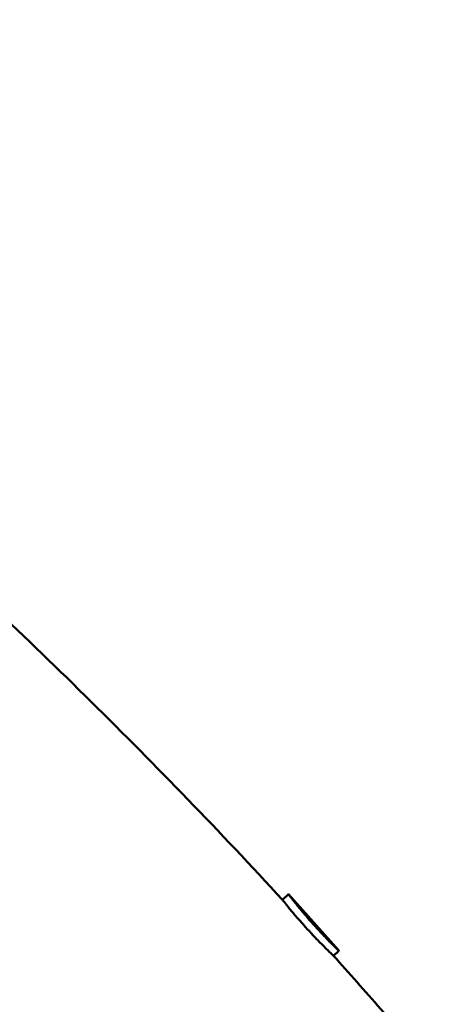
# Model space of a CAD drawing. Header units: millimetres. Extents: x 0 to 6049, y -120 to 1682.
# Tile 19 of 191: x 667 to 676, y 534 to 554. Entities that reach past the tile are written whole.
import ezdxf

# ---------------------------------------------------------------- set-up
doc = ezdxf.new("R2010")
doc.units = ezdxf.units.MM
doc.header["$LTSCALE"] = 2
doc.layers.add('Sichtbar (ISO)', color=7, linetype='Continuous', lineweight=50)

msp = doc.modelspace()

# ---------------------------------------------------------------- linework, layer by layer
at = {"layer": 'Sichtbar (ISO)'}
for p, q in [((672.493, 536.336), (672.614, 536.444)), ((672.614, 536.443), (673.61, 535.326)), ((673.502, 535.226), (673.612, 535.324))]:
    msp.add_line(p, q, dxfattribs=at)
for points, knots in [([(672.493, 536.336), (671.259, 537.676), (669.994, 538.986), (667.414, 541.538), (666.098, 542.781), (663.423, 545.193), (662.065, 546.362), (659.316, 548.621), (657.926, 549.712), (655.124, 551.811), (653.712, 552.819), (652.295, 553.786)], [6.288174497, 6.288174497, 6.288174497, 6.288174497, 6.288756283, 6.288756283, 6.289338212, 6.289338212, 6.289920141, 6.289920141, 6.290502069, 6.290502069, 6.291083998, 6.291083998, 6.291083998, 6.291083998]), ([(673.502, 535.226), (673.501, 535.226), (673.488, 535.238), (673.439, 535.285), (673.403, 535.319), (673.313, 535.409), (673.258, 535.464), (673.152, 535.574), (673.103, 535.625), (673.008, 535.728), (672.963, 535.778), (672.87, 535.882), (672.824, 535.935), (672.726, 536.048), (672.677, 536.106), (672.59, 536.212), (672.555, 536.256), (672.506, 536.318), (672.493, 536.335), (672.493, 536.336)], [-0.235378, -0.235378, -0.235378, -0.235378, -0.2072376, -0.2072376, -0.1794509, -0.1794509, -0.1508662, -0.1508662, -0.1286415, -0.1286415, -0.1084036, -0.1084036, -0.0866445, -0.0866445, -0.0595028, -0.0595028, -0.0297569, -0.0297569, 0, 0, 0, 0]), ([(673.612, 535.324), (673.612, 535.323), (673.599, 535.335), (673.545, 535.386), (673.505, 535.426), (673.412, 535.52), (673.354, 535.579), (673.227, 535.713), (673.16, 535.787), (673.097, 535.857), (673.034, 535.928), (672.968, 536.004), (672.849, 536.146), (672.795, 536.212), (672.71, 536.317), (672.674, 536.364), (672.626, 536.426), (672.614, 536.442), (672.613, 536.444), (672.614, 536.444), (672.614, 536.443)], [0.3391309, 0.3391309, 0.3391309, 0.3391309, 0.3673918, 0.3673918, 0.3956527, 0.3956527, 0.4239136, 0.4239136, 0.4521745, 0.4521745, 0.4521745, 0.4804355, 0.4804355, 0.5086964, 0.5086964, 0.5369573, 0.5369573, 0.5652182, 0.5652182, 0.5704268, 0.5704268, 0.5704268, 0.5704268]), ([(675.818, 532.567), (675.666, 532.747), (675.514, 532.926), (675.208, 533.283), (675.054, 533.462), (674.746, 533.817), (674.592, 533.995), (674.282, 534.349), (674.126, 534.525), (673.815, 534.877), (673.658, 535.052), (673.502, 535.226)], [6.2876393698, 6.2876393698, 6.2876393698, 6.2876393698, 6.2877145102, 6.2877145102, 6.2877896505, 6.2877896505, 6.2878647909, 6.2878647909, 6.2879399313, 6.2879399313, 6.2880148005, 6.2880148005, 6.2880148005, 6.2880148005])]:
    msp.add_open_spline(points, degree=3, knots=knots, dxfattribs=at)
for points in [[(672.493, 536.336), (672.493, 536.336), (672.493, 536.336), (672.493, 536.336)], [(673.61, 535.326), (673.611, 535.325), (673.611, 535.324), (673.612, 535.324)]]:
    msp.add_open_spline(points, degree=3, dxfattribs=at)

doc.saveas('drawing.dxf')
